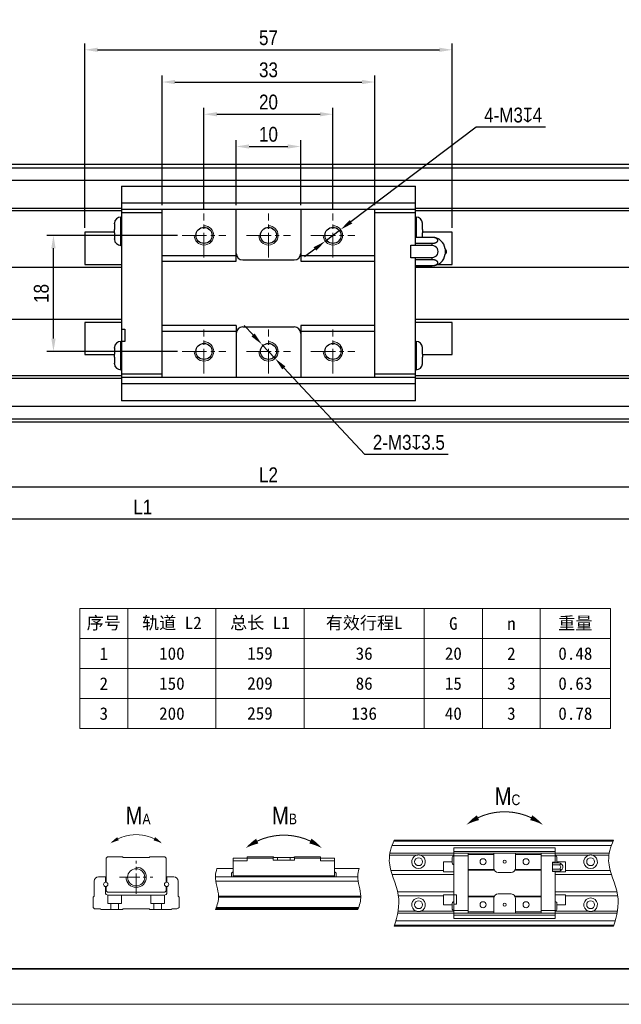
# Model space of a CAD drawing. Header units: millimetres. Extents: x 100 to 1557, y 30 to 283.
# Tile 2 of 16: x 213 to 306, y 30 to 183. Entities that reach past the tile are written whole.
import ezdxf

# ---------------------------------------------------------------- set-up
doc = ezdxf.new("R2010")
doc.units = ezdxf.units.MM
doc.linetypes.add('CENTER2', pattern=[28.575, 19.05, -3.175, 3.175, -3.175])
doc.layers.get('Defpoints').update_dxf_attribs({"lineweight": 13})
for name, color, linetype, lineweight in [('小粗', 7, 'Continuous', 25), ('标注', 3, 'Continuous', 13), ('点划线', 1, 'CENTER2', 13), ('粗线', 7, 'Continuous', 35), ('细线', 7, 'Continuous', 13)]:
    doc.layers.add(name, color=color, linetype=linetype, lineweight=lineweight)
doc.styles.add('3.5', font='ARIALN.TTF', dxfattribs={"height": 2.3})
doc.styles.add('7', font='ARIALN.TTF', dxfattribs={"height": 7})
doc.dimstyles.new('A4—对齐', dxfattribs={"dimtxt": 2.3, "dimasz": 2, "dimexe": 1, "dimexo": 0.7, "dimgap": 0.7, "dimtad": 1, "dimdec": 1, "dimzin": 9, "dimdsep": 46, "dimtxsty": '3.5', "dimcen": 2.5, "dimadec": 0, "dimazin": 0, "dimtm": 1e-09, "dimtfac": 1, "dimtdec": 1, "dimtmove": 0, "dimatfit": 3, "dimfxl": 0, "dimtolj": 1, "dimarcsym": 0})
doc.dimstyles.new('A4—水平', dxfattribs={"dimtxt": 2.3, "dimasz": 2, "dimexe": 1, "dimexo": 0.7, "dimgap": 0.7, "dimtad": 1, "dimtih": 1, "dimtoh": 1, "dimdec": 1, "dimzin": 12, "dimdsep": 46, "dimtxsty": '3.5', "dimcen": 2.5, "dimadec": 0, "dimazin": 0, "dimtm": 1e-09, "dimtfac": 1, "dimtdec": 1, "dimtmove": 0, "dimatfit": 3, "dimfxl": 0, "dimtolj": 1, "dimarcsym": 0})

# ---------------------------------------------------------------- blocks, each defined once
blk = doc.blocks.new('A4图框')
at = {"layer": '粗线'}
blk.add_lwpolyline([(5, 205), (292, 205), (292, 5), (5, 5)], close=True, dxfattribs=at)
at = {"layer": '细线'}
blk.add_lwpolyline([(0, 210), (297, 210), (297, 0), (0, 0)], close=True, dxfattribs=at)
blk = doc.blocks.new('扭矩')
at = {"layer": '标注'}
for points, const_width in [([(451.8, 96.04, 0.223025), (436.8, 96.04, 4.483797)], 0.294), ([(345.56, 90.11, 0.223025), (335.36, 90.11, 4.483797)], 0.2), ([(389.57, 89.45, 0.223025), (374.58, 89.45, 4.483797)], 0.294)]:
    blk.add_lwpolyline(points, format="xyb", dxfattribs=dict(at, const_width=const_width))
for points in [[(433.56, 94.07, 0.0147, 1.47, -0.053865), (436.8, 96.04, 0, 0, -1.574086)], [(455.04, 94.07, 0.0147, 1.47, 0.053865), (451.8, 96.04, 0, 0, 1.574086)], [(333.16, 88.77, 0.01, 1, -0.053865), (335.36, 90.11, 0, 0, -1.574086)], [(347.76, 88.77, 0.01, 1, 0.053865), (345.56, 90.11, 0, 0, 1.574086)], [(371.34, 87.48, 0.0147, 1.47, -0.053865), (374.58, 89.45, 0, 0, -1.574086)], [(392.81, 87.48, 0.0147, 1.47, 0.053865), (389.57, 89.45, 0, 0, 1.574086)]]:
    blk.add_lwpolyline(points, format="xyseb", dxfattribs=at)
blk.add_arc((340.46, 79.24), 2.86, 180, 90, dxfattribs=at)
for points, knots in [([(413.21, 89.69), (412.34, 87.78), (410.77, 82.72), (415.51, 74.58), (414.13, 68.38), (413.16, 65.44)], [4.418107, 4.418107, 4.418107, 4.418107, 10.533784, 20.542229, 29.51, 29.51, 29.51, 29.51]), ([(475.04, 89.69), (474.16, 87.78), (472.59, 82.72), (477.33, 74.58), (475.96, 68.38), (474.98, 65.44)], [4.418107, 4.418107, 4.418107, 4.418107, 10.533784, 20.542229, 29.51, 29.51, 29.51, 29.51]), ([(363.22, 81.67), (362.98, 80.98), (362.42, 78.47), (364.23, 74.45), (363.34, 71.38), (362.84, 70.15)], [3.929779, 3.929779, 3.929779, 3.929779, 6.143971, 11.892959, 15.773013, 15.773013, 15.773013, 15.773013]), ([(403.32, 81.67), (403.08, 80.98), (402.52, 78.47), (404.33, 74.45), (403.44, 71.38), (402.94, 70.15)], [3.929779, 3.929779, 3.929779, 3.929779, 6.143971, 11.892959, 15.773013, 15.773013, 15.773013, 15.773013])]:
    blk.add_open_spline(points, degree=3, knots=knots, dxfattribs=at)
at = {"layer": '点划线', "ltscale": 0.3}
for p, q in [((340.46, 74.58), (340.46, 83.91)), ((335.79, 79.24), (345.12, 79.24))]:
    blk.add_line(p, q, dxfattribs=at)
at = {"layer": '细线'}
for p, q in [((413.1, 89.43), (474.92, 89.43)), ((413.21, 89.69), (475.04, 89.69)), ((474.43, 88.21), (412.6, 88.21)), ((430.03, 87.55), (430.03, 67.58)), ((430.03, 87.55), (458.57, 87.55)), ((458.57, 86.55), (430.03, 86.55)), ((458.57, 83.32), (458.57, 87.55)), ((331.97, 84.63), (332.37, 85.04)), ((331.97, 84.63), (331.97, 77.83)), ((332.37, 85.04), (336.62, 85.04)), ((336.82, 84.84), (336.62, 85.04)), ((344.09, 84.84), (336.82, 84.84)), ((344.3, 85.04), (344.09, 84.84)), ((348.54, 85.04), (344.3, 85.04)), ((348.54, 85.04), (348.94, 84.63)), ((348.94, 84.63), (348.94, 77.83)), ((367.81, 84.63), (379.04, 84.63)), ((367.81, 84.63), (367.81, 79.53)), ((371.77, 83.83), (367.81, 83.83)), ((371.77, 85.04), (371.77, 83.83)), ((379.11, 85.04), (371.77, 85.04)), ((379.04, 84.03), (379.04, 85.04)), ((379.04, 84.03), (385.1, 84.03)), ((384.94, 84.84), (379.21, 84.84)), ((380.26, 84.84), (380.26, 84.03)), ((383.89, 84.03), (383.89, 84.84)), ((392.38, 85.04), (385.04, 85.04)), ((385.1, 84.03), (385.1, 85.04)), ((385.1, 84.63), (396.34, 84.63)), ((392.38, 85.04), (392.38, 83.83)), ((396.34, 83.83), (392.38, 83.83)), ((396.34, 79.53), (396.34, 84.63)), ((411.89, 85.45), (419.46, 85.45)), ((473.81, 86.05), (411.99, 86.05)), ((420.65, 85.45), (430.03, 85.45)), ((429.55, 83.63), (427.12, 83.63)), ((427.12, 80.8), (427.12, 83.63)), ((429.55, 83.22), (429.55, 84.84)), ((433.99, 85.24), (430.03, 85.24)), ((433.99, 86.05), (433.99, 69.08)), ((441.27, 85.65), (433.99, 85.65)), ((441.27, 86.05), (441.27, 81.81)), ((447.33, 86.05), (447.33, 81.81)), ((454.61, 85.65), (447.33, 85.65)), ((454.61, 69.08), (454.61, 86.05)), ((458.57, 85.24), (454.61, 85.24)), ((457.84, 80.84), (457.84, 83.47)), ((458.57, 83.47), (457.84, 83.47)), ((459.54, 83.32), (457.84, 83.32)), ((458.57, 85.45), (467.95, 85.45)), ((459.05, 83.32), (459.05, 84.84)), ((461.48, 83.63), (459.05, 83.63)), ((461.48, 80.8), (461.48, 83.63)), ((469.14, 85.45), (473.71, 85.45)), ((367.81, 81.67), (363.22, 81.67)), ((403.32, 81.67), (396.34, 81.67)), ((412.28, 81.12), (427.13, 81.12)), ((427.12, 80.8), (430.03, 80.8)), ((441.34, 81.4), (433.99, 81.4)), ((441.43, 81.2), (433.99, 81.2)), ((442.48, 80.6), (446.12, 80.6)), ((447.17, 81.2), (454.61, 81.2)), ((454.61, 81.4), (447.26, 81.4)), ((457.84, 82.74), (459.54, 82.74)), ((459.54, 81.57), (457.84, 81.57)), ((459.54, 80.99), (457.84, 80.99)), ((458.57, 80.84), (457.84, 80.84)), ((458.57, 80.99), (458.57, 67.58)), ((458.57, 80.8), (461.48, 80.8)), ((460.67, 82.44), (460.67, 81.87)), ((461.47, 81.12), (474.11, 81.12)), ((328.6, 73.93), (328.6, 78.15)), ((329.81, 79.36), (331.77, 79.36)), ((331.77, 79.36), (331.77, 77.83)), ((349.14, 79.36), (351.11, 79.36)), ((349.14, 79.36), (349.14, 77.83)), ((352.32, 78.15), (352.32, 73.93)), ((362.81, 79.36), (402.91, 79.36)), ((403.02, 78.15), (362.92, 78.15)), ((367.32, 79.36), (367.32, 80.25)), ((396.34, 79.64), (367.81, 79.64)), ((367.81, 79.36), (367.81, 79.53)), ((396.34, 79.53), (367.81, 79.53)), ((396.34, 79.53), (396.34, 79.36)), ((396.82, 79.36), (396.82, 80.25)), ((430.04, 79.99), (412.62, 79.99)), ((474.45, 79.99), (458.57, 79.99)), ((331.77, 74.98), (331.77, 76.62)), ((331.97, 75.4), (331.97, 76.62)), ((332.37, 75), (331.97, 75.4)), ((348.54, 75), (332.37, 75)), ((348.94, 75.4), (348.54, 75)), ((348.94, 76.62), (348.94, 75.4)), ((349.14, 74.98), (349.14, 76.62)), ((414.15, 75.14), (430.04, 75.14)), ((458.57, 75.14), (475.97, 75.14)), ((328.33, 73.67), (328.6, 73.93)), ((328.33, 70.76), (328.33, 73.67)), ((332.48, 74.19), (332.48, 71.82)), ((332.57, 74.18), (348.34, 74.18)), ((336.32, 74.18), (336.32, 71.82)), ((344.6, 74.18), (344.6, 71.82)), ((348.44, 74.19), (348.44, 71.82)), ((352.32, 73.93), (352.58, 73.67)), ((352.58, 73.67), (352.58, 70.76)), ((363.67, 73.93), (403.77, 73.93)), ((363.68, 73.67), (403.77, 73.67)), ((414.36, 74.01), (427.13, 74.01)), ((430.03, 74.33), (427.12, 74.33)), ((427.12, 71.5), (427.12, 74.33)), ((430.03, 74.29), (430.76, 74.29)), ((430.76, 74.29), (430.76, 71.66)), ((441.43, 73.93), (433.99, 73.93)), ((441.34, 73.73), (433.99, 73.73)), ((441.27, 69.08), (441.27, 73.32)), ((442.48, 74.53), (446.12, 74.53)), ((447.17, 73.93), (454.61, 73.93)), ((454.61, 73.73), (447.26, 73.73)), ((447.33, 73.32), (447.33, 69.08)), ((461.48, 74.33), (458.57, 74.33)), ((461.47, 74.01), (476.18, 74.01)), ((461.48, 71.5), (461.48, 74.33)), ((328.74, 70.35), (328.33, 70.76)), ((330.35, 70.35), (328.74, 70.35)), ((330.56, 70.15), (330.35, 70.35)), ((336.62, 70.15), (330.56, 70.15)), ((332.48, 71.82), (336.32, 71.82)), ((333.28, 71.82), (333.28, 70.15)), ((335.51, 71.82), (335.51, 70.15)), ((336.82, 70.35), (336.62, 70.15)), ((344.09, 70.35), (336.82, 70.35)), ((344.3, 70.15), (344.09, 70.35)), ((350.36, 70.15), (344.3, 70.15)), ((348.44, 71.82), (344.6, 71.82)), ((345.41, 71.82), (345.41, 70.15)), ((347.63, 71.82), (347.63, 70.15)), ((350.56, 70.35), (350.36, 70.15)), ((351.89, 70.35), (350.56, 70.35)), ((352.32, 70.53), (352.34, 70.51)), ((352.58, 70.76), (352.34, 70.51)), ((362.84, 70.15), (402.94, 70.15)), ((403.02, 70.35), (362.92, 70.35)), ((363.07, 70.76), (403.17, 70.76)), ((414.25, 69.68), (419.46, 69.68)), ((420.65, 69.68), (430.03, 69.68)), ((427.12, 71.5), (429.55, 71.5)), ((429.55, 71.91), (429.55, 70.29)), ((430.03, 71.66), (430.76, 71.66)), ((430.03, 69.89), (433.99, 69.89)), ((441.27, 69.48), (433.99, 69.48)), ((454.61, 69.48), (447.33, 69.48)), ((454.61, 69.89), (458.57, 69.89)), ((458.57, 69.68), (467.95, 69.68)), ((459.05, 70.29), (459.05, 71.91)), ((459.05, 71.5), (461.48, 71.5)), ((469.14, 69.68), (476.08, 69.68)), ((413.62, 66.92), (475.44, 66.92)), ((414.15, 69.08), (475.97, 69.08)), ((430.03, 68.58), (458.57, 68.58)), ((430.03, 67.58), (458.57, 67.58)), ((413.16, 65.44), (474.98, 65.44)), ((475.07, 65.7), (413.24, 65.7))]:
    blk.add_line(p, q, dxfattribs=at)
for centre, radius in [((420.05, 83.63), 1.11), ((438.24, 83.63), 0.849), ((444.3, 83.63), 0.434), ((450.36, 83.63), 0.849), ((468.55, 83.63), 1.11), ((340.46, 79.24), 2.42), ((331.87, 77.22), 0.614), ((349.04, 77.22), 0.614), ((420.05, 71.5), 1.11), ((438.24, 71.5), 0.849), ((450.36, 71.5), 0.849), ((468.55, 71.5), 1.11), ((444.3, 71.5), 0.434)]:
    blk.add_circle(centre, radius, dxfattribs=at)
for centre, radius, start, end in [((380.26, 85.44), 1.21, 199.4712, 210), ((420.05, 83.63), 1.92, 107.9953, 72.0062), ((429.95, 84.84), 0.404, 78.463, 180.0001), ((458.65, 84.84), 0.404, 359.9999, 101.537), ((459.54, 82.15), 1.17, 14.082, 89.9713), ((468.55, 83.63), 1.92, 107.9938, 72.0062), ((367.73, 80.25), 0.404, 78.463, 180.0001), ((396.42, 80.25), 0.404, 359.9999, 101.537), ((429.95, 83.22), 0.404, 179.9999, 281.537), ((442.48, 81.81), 1.21, 180, 270), ((446.12, 81.81), 1.21, 270, 360), ((459.54, 82.15), 0.583, 270.1017, 90.0043), ((459.54, 82.15), 1.17, 270, 345.918), ((329.81, 78.15), 1.21, 90, 180), ((351.11, 78.15), 1.21, 0, 90), ((332.57, 74.98), 0.8, 180, 270), ((348.34, 74.98), 0.8, 270, 0), ((420.05, 71.5), 1.92, 287.9938, 252.0047), ((429.95, 71.91), 0.404, 78.463, 180.0001), ((442.48, 73.32), 1.21, 90, 180), ((446.12, 73.32), 1.21, 30, 90), ((446.12, 73.32), 1.21, 0, 19.4712), ((458.65, 71.91), 0.404, 359.9999, 101.537), ((468.55, 71.5), 1.92, 287.9938, 252.0047), ((351.89, 70.96), 0.606, 270, 314.9062), ((429.95, 70.29), 0.404, 179.9999, 281.537), ((458.65, 70.29), 0.404, 258.463, 0.0001)]:
    blk.add_arc(centre, radius, start, end, dxfattribs=at)
for centre, major_axis, ratio, start_param, end_param in [((383.89, 85.44), (0.51, 1.1), 1, 4.621289, 4.805051), ((459.54, 83.03), (0.583, 0), 0.5, 4.712313, 7.852981), ((459.54, 81.28), (-0.583, 0), 0.5, 1.570197, 4.710613), ((446.12, 73.32), (0.51, -1.1), 1, 1.478135, 1.661896)]:
    blk.add_ellipse(centre, major_axis=major_axis, ratio=ratio, start_param=start_param, end_param=end_param, dxfattribs=at)
for points in [[(420.65, 85.45), (420.6, 85.47), (420.55, 85.48), (420.45, 85.51), (420.4, 85.51), (420.3, 85.53), (420.25, 85.54), (420.15, 85.54), (420.1, 85.55), (420.03, 85.55), (420, 85.55), (419.95, 85.54), (419.93, 85.54), (419.85, 85.54), (419.8, 85.53), (419.7, 85.51), (419.6, 85.5), (419.51, 85.47), (419.46, 85.45)], [(469.14, 85.45), (469.09, 85.47), (469.04, 85.48), (468.95, 85.51), (468.9, 85.51), (468.8, 85.53), (468.75, 85.54), (468.65, 85.54), (468.6, 85.55), (468.52, 85.55), (468.5, 85.55), (468.45, 85.54), (468.42, 85.54), (468.35, 85.54), (468.3, 85.53), (468.2, 85.51), (468.1, 85.5), (468, 85.47), (467.95, 85.45)], [(419.46, 69.68), (419.51, 69.66), (419.56, 69.65), (419.65, 69.62), (419.7, 69.61), (419.8, 69.6), (419.85, 69.59), (419.95, 69.59), (420, 69.58), (420.08, 69.58), (420.1, 69.58), (420.15, 69.59), (420.18, 69.59), (420.25, 69.59), (420.3, 69.6), (420.4, 69.61), (420.5, 69.63), (420.6, 69.66), (420.65, 69.68)], [(467.95, 69.68), (468, 69.66), (468.05, 69.65), (468.15, 69.62), (468.2, 69.61), (468.3, 69.6), (468.35, 69.59), (468.45, 69.59), (468.5, 69.58), (468.57, 69.58), (468.6, 69.58), (468.65, 69.59), (468.67, 69.59), (468.75, 69.59), (468.8, 69.6), (468.9, 69.61), (469, 69.63), (469.09, 69.66), (469.14, 69.68)]]:
    blk.add_open_spline(points, degree=3, knots=[0, 0, 0, 0, 0.125, 0.125, 0.25, 0.25, 0.375, 0.375, 0.5, 0.5, 0.5625, 0.5625, 0.625, 0.625, 0.75, 0.75, 0.875, 1, 1, 1, 1], dxfattribs=at)
blk.add_open_spline([(362.98, 70.51), (403.08, 70.51)], degree=1, dxfattribs=at)
at = {"layer": '标注', "char_height": 5, "attachment_point": 1, "style": '7'}
for s, insert in [('M{\\H0.6x;C}', (441.48, 104.59)), ('M{\\H0.6x;A}', (337.46, 99.18)), ('M{\\H0.6x;B}', (378.72, 99.18))]:
    blk.add_mtext_dynamic_manual_height_columns(s, width=12.0149, gutter_width=35, heights=[0], dxfattribs=dict(at, insert=insert))
blk = doc.blocks.new('*D52')
at = {"layer": 'Defpoints', "color": 0, "transparency": 16777216}
for p in [(256.58, 163.1), (246.58, 153.3), (256.58, 153.3)]:
    blk.add_point(p, dxfattribs=at)
at = {"layer": '标注', "color": 0, "lineweight": -2, "transparency": 16777216}
for p, q in [((246.58, 154), (246.58, 164.1)), ((256.58, 154), (256.58, 164.1)), ((248.58, 163.1), (254.58, 163.1))]:
    blk.add_line(p, q, dxfattribs=at)
at = {"layer": '标注', "color": 0, "transparency": 16777216}
for points in [[(248.58, 163.43), (248.58, 162.77), (246.58, 163.1)], [(254.58, 163.43), (254.58, 162.77), (256.58, 163.1)]]:
    blk.add_solid(points, dxfattribs=at)
at = {"layer": '标注', "color": 0, "transparency": 16777216, "insert": (251.58, 164.98), "char_height": 2.3, "attachment_point": 5, "style": '3.5'}
blk.add_mtext('\\A1;10', dxfattribs=at)
blk = doc.blocks.new('*D53')
at = {"layer": 'Defpoints', "color": 0, "transparency": 16777216}
for p in [(261.58, 168.1), (241.58, 152.71), (261.58, 152.71)]:
    blk.add_point(p, dxfattribs=at)
at = {"layer": '标注', "color": 0, "lineweight": -2, "transparency": 16777216}
for p, q in [((241.58, 153.41), (241.58, 169.1)), ((243.58, 168.1), (259.58, 168.1)), ((261.58, 153.41), (261.58, 169.1))]:
    blk.add_line(p, q, dxfattribs=at)
at = {"layer": '标注', "color": 0, "transparency": 16777216}
for points in [[(243.58, 168.43), (243.58, 167.77), (241.58, 168.1)], [(259.58, 168.43), (259.58, 167.77), (261.58, 168.1)]]:
    blk.add_solid(points, dxfattribs=at)
at = {"layer": '标注', "color": 0, "transparency": 16777216, "insert": (251.58, 169.98), "char_height": 2.3, "attachment_point": 5, "style": '3.5'}
blk.add_mtext('\\A1;20', dxfattribs=at)
blk = doc.blocks.new('*D54')
at = {"layer": 'Defpoints', "color": 0, "transparency": 16777216}
for p in [(268.08, 173.1), (235.08, 153.3), (268.08, 153.3)]:
    blk.add_point(p, dxfattribs=at)
at = {"layer": '标注', "color": 0, "lineweight": -2, "transparency": 16777216}
for p, q in [((235.08, 154), (235.08, 174.1)), ((237.08, 173.1), (266.08, 173.1)), ((268.08, 154), (268.08, 174.1))]:
    blk.add_line(p, q, dxfattribs=at)
at = {"layer": '标注', "color": 0, "transparency": 16777216}
for points in [[(237.08, 173.43), (237.08, 172.77), (235.08, 173.1)], [(266.08, 173.43), (266.08, 172.77), (268.08, 173.1)]]:
    blk.add_solid(points, dxfattribs=at)
at = {"layer": '标注', "color": 0, "transparency": 16777216, "insert": (251.58, 174.98), "char_height": 2.3, "attachment_point": 5, "style": '3.5'}
blk.add_mtext('\\A1;33', dxfattribs=at)
blk = doc.blocks.new('*D55')
at = {"layer": 'Defpoints', "color": 0, "transparency": 16777216}
for p in [(280.08, 178.1), (223.08, 149.8), (280.08, 149.8)]:
    blk.add_point(p, dxfattribs=at)
at = {"layer": '标注', "color": 0, "lineweight": -2, "transparency": 16777216}
for p, q in [((223.08, 150.5), (223.08, 179.1)), ((280.08, 150.5), (280.08, 179.1)), ((225.08, 178.1), (278.08, 178.1))]:
    blk.add_line(p, q, dxfattribs=at)
at = {"layer": '标注', "color": 0, "transparency": 16777216}
for points in [[(225.08, 178.43), (225.08, 177.77), (223.08, 178.1)], [(278.08, 178.43), (278.08, 177.77), (280.08, 178.1)]]:
    blk.add_solid(points, dxfattribs=at)
at = {"layer": '标注', "color": 0, "transparency": 16777216, "insert": (251.58, 179.97), "char_height": 2.3, "attachment_point": 5, "style": '3.5'}
blk.add_mtext('\\A1;57', dxfattribs=at)
blk = doc.blocks.new('*D56')
at = {"layer": 'Defpoints', "color": 0, "transparency": 16777216}
for p in [(176.58, 120.3), (326.58, 120.3), (326.58, 110.3)]:
    blk.add_point(p, dxfattribs=at)
at = {"layer": '标注', "color": 0, "lineweight": -2, "transparency": 16777216}
for p, q in [((176.58, 119.6), (176.58, 109.3)), ((326.58, 119.6), (326.58, 109.3)), ((178.58, 110.3), (324.58, 110.3))]:
    blk.add_line(p, q, dxfattribs=at)
at = {"layer": '标注', "color": 0, "transparency": 16777216}
for points in [[(178.58, 110.63), (178.58, 109.97), (176.58, 110.3)], [(324.58, 110.63), (324.58, 109.97), (326.58, 110.3)]]:
    blk.add_solid(points, dxfattribs=at)
at = {"layer": '标注', "color": 0, "transparency": 16777216, "insert": (251.58, 112.16), "char_height": 2.3, "width": 17.3777, "attachment_point": 5, "style": '3.5'}
blk.add_mtext('\\A1;L2', dxfattribs=at)
blk = doc.blocks.new('*D58')
at = {"layer": 'Defpoints', "color": 0, "transparency": 16777216}
for p in [(336.58, 121), (127.58, 120.5), (336.58, 105.3)]:
    blk.add_point(p, dxfattribs=at)
at = {"layer": '标注', "color": 0, "lineweight": -2, "transparency": 16777216}
for p, q in [((127.58, 119.8), (127.58, 104.3)), ((336.58, 120.3), (336.58, 104.3)), ((129.58, 105.3), (334.58, 105.3))]:
    blk.add_line(p, q, dxfattribs=at)
at = {"layer": '标注', "color": 0, "transparency": 16777216}
for points in [[(129.58, 105.63), (129.58, 104.97), (127.58, 105.3)], [(334.58, 105.63), (334.58, 104.97), (336.58, 105.3)]]:
    blk.add_solid(points, dxfattribs=at)
at = {"layer": '标注', "color": 0, "transparency": 16777216, "insert": (232.08, 107.16), "char_height": 2.3, "width": 21.1351, "attachment_point": 5, "style": '3.5'}
blk.add_mtext('\\A1;L1', dxfattribs=at)
blk = doc.blocks.new('*D79')
at = {"layer": 'Defpoints', "color": 0, "transparency": 16777216}
for p in [(218.23, 149.3), (238.17, 149.3), (238.17, 131.3)]:
    blk.add_point(p, dxfattribs=at)
at = {"layer": '标注', "color": 0, "lineweight": -2, "transparency": 16777216}
for p, q in [((237.47, 149.3), (217.23, 149.3)), ((218.23, 133.3), (218.23, 147.3)), ((237.47, 131.3), (217.23, 131.3))]:
    blk.add_line(p, q, dxfattribs=at)
at = {"layer": '标注', "color": 0, "transparency": 16777216}
for points in [[(217.9, 147.3), (218.57, 147.3), (218.23, 149.3)], [(217.9, 133.3), (218.57, 133.3), (218.23, 131.3)]]:
    blk.add_solid(points, dxfattribs=at)
at = {"layer": '标注', "color": 0, "transparency": 16777216, "insert": (216.36, 140.3), "char_height": 2.3, "attachment_point": 5, "rotation": 90, "style": '3.5'}
blk.add_mtext('\\A1;18', dxfattribs=at)
blk = doc.blocks.new('*D80')
at = {"layer": 'Defpoints', "color": 0, "transparency": 16777216}
for p in [(250.55, 132.4), (252.6, 130.21)]:
    blk.add_point(p, dxfattribs=at)
at = {"layer": '标注', "color": 0, "lineweight": -2, "transparency": 16777216}
for p, q in [((249.19, 133.86), (247.82, 135.32)), ((250.55, 132.4), (252.6, 130.21)), ((266.54, 115.3), (253.97, 128.74)), ((279.46, 115.3), (266.54, 115.3))]:
    blk.add_line(p, q, dxfattribs=at)
at = {"layer": '标注', "color": 0, "transparency": 16777216}
for points in [[(249.43, 134.09), (248.94, 133.63), (250.55, 132.4)], [(254.21, 128.97), (253.72, 128.52), (252.6, 130.21)]]:
    blk.add_solid(points, dxfattribs=at)
at = {"layer": '标注', "color": 0, "transparency": 16777216, "insert": (273.35, 117.18), "char_height": 2.3, "attachment_point": 5, "style": '3.5'}
blk.add_mtext('\\A1;2-M3{\\Fgdt|c134;x}3.5', dxfattribs=at)
blk = doc.blocks.new('*D81')
at = {"layer": 'Defpoints', "color": 0, "transparency": 16777216}
for p in [(262.77, 150.21), (260.38, 148.4)]:
    blk.add_point(p, dxfattribs=at)
at = {"layer": '标注', "color": 0, "lineweight": -2, "transparency": 16777216}
for p, q in [((283.8, 166.08), (264.37, 151.41)), ((294.54, 166.08), (283.8, 166.08)), ((260.38, 148.4), (262.77, 150.21)), ((258.78, 147.19), (257.19, 145.99))]:
    blk.add_line(p, q, dxfattribs=at)
at = {"layer": '标注', "color": 0, "transparency": 16777216}
for points in [[(264.17, 151.68), (264.57, 151.14), (262.77, 150.21)], [(258.58, 147.46), (258.99, 146.93), (260.38, 148.4)]]:
    blk.add_solid(points, dxfattribs=at)
at = {"layer": '标注', "color": 0, "transparency": 16777216, "insert": (289.52, 167.96), "char_height": 2.3, "attachment_point": 5, "style": '3.5'}
blk.add_mtext('\\A1;4-M3{\\Fgdt|c134;x}4', dxfattribs=at)

msp = doc.modelspace()

# ---------------------------------------------------------------- linework, layer by layer
at = {"layer": '小粗'}
for p, q in [((326.58, 160.3), (176.58, 160.3)), ((176.58, 159.8), (326.58, 159.8)), ((326.58, 157.8), (176.58, 157.8)), ((228.78, 156.96), (274.38, 156.96)), ((228.78, 156.96), (228.78, 132.85)), ((274.38, 147.78), (274.38, 156.96)), ((274.38, 154.3), (228.78, 154.3)), ((228.78, 153.5), (176.58, 153.5)), ((228.78, 153.1), (176.58, 153.1)), ((274.38, 153.3), (228.78, 153.3)), ((235.08, 152.8), (228.78, 152.8)), ((235.08, 127.3), (235.08, 153.3)), ((246.58, 145.3), (246.58, 153.3)), ((256.58, 153.3), (256.58, 145.3)), ((268.08, 127.3), (268.08, 153.3)), ((274.38, 152.8), (268.08, 152.8)), ((326.58, 153.5), (274.38, 153.5)), ((326.58, 153.1), (274.38, 153.1)), ((228.78, 152.15), (228.68, 152.15)), ((228.68, 147.75), (228.68, 152.15)), ((274.48, 152.15), (274.38, 152.15)), ((274.48, 152.15), (274.48, 149)), ((227.68, 149.8), (223.08, 149.8)), ((223.08, 149.8), (223.08, 144.8)), ((227.68, 151.2), (227.68, 151.2)), ((227.68, 151.12), (227.68, 150.2)), ((227.68, 150.2), (227.68, 150.2)), ((275.48, 151.2), (275.47, 151.2)), ((275.47, 150.2), (275.48, 150.2)), ((280.08, 149.8), (275.47, 149.8)), ((275.48, 150.2), (275.48, 151.12)), ((280.08, 144.8), (280.08, 149.8)), ((227.68, 149.7), (227.68, 149.7)), ((227.68, 149.7), (227.68, 148.78)), ((227.68, 148.7), (227.68, 148.7)), ((276.98, 149), (274.38, 149)), ((276.98, 148.99), (274.38, 148.99)), ((275.48, 149.7), (275.47, 149.7)), ((275.48, 149), (275.48, 149.7)), ((276.98, 148.99), (276.98, 149)), ((228.68, 147.75), (228.78, 147.75)), ((273.68, 145.82), (273.68, 147.78)), ((273.68, 147.78), (274.38, 147.78)), ((276.98, 147.72), (273.68, 147.72)), ((274.38, 148.08), (276.98, 148.08)), ((276.98, 147.72), (276.98, 148.08)), ((278.97, 147.21), (278.97, 146.39)), ((235.08, 146.2), (246.58, 146.2)), ((235.08, 145.3), (246.58, 145.3)), ((247.58, 145.5), (255.58, 145.5)), ((256.58, 146.2), (268.08, 146.2)), ((256.58, 145.3), (268.08, 145.3)), ((273.68, 145.88), (276.98, 145.88)), ((274.38, 145.82), (273.68, 145.82)), ((274.38, 123.64), (274.38, 145.82)), ((276.98, 145.53), (274.38, 145.53)), ((276.98, 145.53), (276.98, 145.88)), ((228.78, 144.3), (179.58, 144.3)), ((223.08, 144.8), (228.78, 144.8)), ((274.38, 144.61), (276.98, 144.61)), ((274.38, 144.6), (276.98, 144.6)), ((326.58, 144.3), (274.38, 144.3)), ((276.98, 144.6), (276.98, 144.61)), ((277.85, 144.8), (280.08, 144.8)), ((179.58, 136.3), (228.78, 136.3)), ((274.38, 136.3), (326.58, 136.3)), ((228.78, 135.8), (223.08, 135.8)), ((223.08, 135.8), (223.08, 130.8)), ((228.78, 134.78), (229.28, 134.78)), ((229.28, 134.78), (229.28, 132.82)), ((246.58, 135.3), (235.08, 135.3)), ((246.58, 135.3), (246.58, 127.3)), ((247.58, 135.1), (255.58, 135.1)), ((268.08, 135.3), (256.58, 135.3)), ((256.58, 135.3), (256.58, 127.3)), ((280.08, 135.8), (274.38, 135.8)), ((280.08, 130.8), (280.08, 135.8)), ((246.58, 134.4), (235.08, 134.4)), ((268.08, 134.4), (256.58, 134.4)), ((227.68, 131.9), (227.68, 131.9)), ((227.68, 131.82), (227.68, 130.9)), ((228.78, 132.85), (228.68, 132.85)), ((228.68, 128.45), (228.68, 132.85)), ((228.78, 132.82), (228.78, 123.64)), ((229.28, 132.82), (228.78, 132.82)), ((274.48, 132.85), (274.38, 132.85)), ((274.48, 132.85), (274.48, 128.45)), ((275.48, 131.9), (275.47, 131.9)), ((275.48, 130.9), (275.48, 131.82)), ((223.08, 130.8), (227.68, 130.8)), ((227.68, 130.9), (227.68, 130.9)), ((227.68, 130.4), (227.68, 130.4)), ((227.68, 130.4), (227.68, 129.48)), ((275.47, 130.9), (275.48, 130.9)), ((275.47, 130.8), (280.08, 130.8)), ((275.48, 130.4), (275.47, 130.4)), ((275.48, 129.48), (275.48, 130.4)), ((227.68, 129.4), (227.68, 129.4)), ((228.68, 128.45), (228.78, 128.45)), ((274.38, 128.45), (274.48, 128.45)), ((275.47, 129.4), (275.48, 129.4)), ((228.78, 127.5), (176.58, 127.5)), ((228.78, 127.1), (176.58, 127.1)), ((228.78, 127.8), (235.08, 127.8)), ((228.78, 127.3), (274.38, 127.3)), ((268.08, 127.8), (274.38, 127.8)), ((326.58, 127.5), (274.38, 127.5)), ((326.58, 127.1), (274.38, 127.1)), ((228.78, 126.3), (274.38, 126.3)), ((176.58, 122.8), (326.58, 122.8)), ((274.38, 123.64), (228.78, 123.64)), ((326.58, 120.8), (176.58, 120.8)), ((326.58, 120.3), (176.58, 120.3))]:
    msp.add_line(p, q, dxfattribs=at)
for centre in [(241.58, 149.3), (251.58, 149.3), (261.58, 149.3), (241.58, 131.3), (251.58, 131.3), (261.58, 131.3)]:
    msp.add_circle(centre, 1.25, dxfattribs=at)
for centre, radius, start, end in [((228.68, 151.15), 1, 90, 177.1503), ((274.48, 151.15), 1, 2.8407, 90), ((228.68, 148.75), 1, 182.8407, 270), ((276.98, 147, 0), 2, 5.9669, 89.9995), ((276.98, 146.8), 0.917, 269.927, 90.0283), ((278.68, 146.8), 0.5, 305.3329, 54.6671), ((247.58, 146.5), 1, 180, 270), ((255.58, 146.5), 1, 270, 0), ((276.98, 146.6, 0), 2, 270, 354.0287), ((247.58, 134.1), 1, 90, 180), ((255.58, 134.1), 1, 0, 90), ((228.68, 131.85), 1, 90, 177.1503), ((274.48, 131.85), 1, 2.8407, 90), ((228.68, 129.45), 1, 182.8407, 270), ((274.48, 129.45), 1, 270, 357.1503)]:
    msp.add_arc(centre, radius, start, end, dxfattribs=at)
for points in [[(227.68, 151.12), (227.68, 151.13), (227.68, 151.15), (227.68, 151.18), (227.68, 151.19), (227.68, 151.2)], [(227.68, 149.7), (227.68, 149.78), (227.68, 149.95), (227.68, 150.12), (227.68, 150.2)], [(275.48, 151.12), (275.48, 151.13), (275.48, 151.15), (275.48, 151.18), (275.48, 151.19), (275.47, 151.2)], [(275.47, 150.2), (275.48, 150.12), (275.48, 149.95), (275.48, 149.78), (275.47, 149.7)], [(227.68, 148.7), (227.68, 148.71), (227.68, 148.73), (227.68, 148.75), (227.68, 148.77), (227.68, 148.78)], [(227.68, 131.82), (227.68, 131.83), (227.68, 131.85), (227.68, 131.88), (227.68, 131.89), (227.68, 131.9)], [(275.48, 131.82), (275.48, 131.83), (275.48, 131.85), (275.48, 131.88), (275.48, 131.89), (275.47, 131.9)], [(227.68, 130.4), (227.68, 130.48), (227.68, 130.65), (227.68, 130.82), (227.68, 130.9)], [(275.47, 130.9), (275.48, 130.82), (275.48, 130.65), (275.48, 130.48), (275.47, 130.4)], [(227.68, 129.4), (227.68, 129.41), (227.68, 129.43), (227.68, 129.45), (227.68, 129.47), (227.68, 129.48)], [(275.47, 129.4), (275.48, 129.41), (275.48, 129.43), (275.48, 129.45), (275.48, 129.47), (275.48, 129.48)]]:
    msp.add_open_spline(points, degree=3, dxfattribs=at)
for points in [[(276.98, 148.08), (277.04, 148.08), (277.09, 148.08), (277.18, 148.09), (277.21, 148.09), (277.25, 148.1), (277.26, 148.1), (277.29, 148.11), (277.31, 148.11), (277.37, 148.12), (277.42, 148.14), (277.49, 148.16), (277.52, 148.17), (277.56, 148.19), (277.6, 148.21), (277.64, 148.24), (277.67, 148.25), (277.68, 148.26), (277.69, 148.27), (277.7, 148.28), (277.74, 148.31), (277.77, 148.33), (277.8, 148.38), (277.81, 148.39), (277.82, 148.41), (277.82, 148.42), (277.83, 148.43), (277.83, 148.44), (277.84, 148.48), (277.85, 148.5), (277.85, 148.54), (277.85, 148.55), (277.85, 148.56), (277.85, 148.57), (277.84, 148.59), (277.84, 148.61), (277.82, 148.65), (277.81, 148.68), (277.78, 148.72), (277.76, 148.73), (277.74, 148.76), (277.72, 148.77), (277.68, 148.81), (277.64, 148.83), (277.59, 148.86), (277.58, 148.86), (277.56, 148.87), (277.53, 148.89), (277.47, 148.91), (277.42, 148.93), (277.38, 148.94), (277.37, 148.94), (277.35, 148.95), (277.33, 148.95), (277.27, 148.97), (277.21, 148.98), (277.12, 148.99), (277.1, 148.99), (277.04, 148.99), (277.01, 148.99), (276.98, 148.99)], [(276.98, 144.61), (277.04, 144.61), (277.09, 144.61), (277.18, 144.62), (277.21, 144.63), (277.25, 144.63), (277.26, 144.64), (277.29, 144.64), (277.31, 144.64), (277.37, 144.66), (277.42, 144.67), (277.49, 144.7), (277.52, 144.71), (277.56, 144.73), (277.6, 144.75), (277.64, 144.77), (277.67, 144.79), (277.68, 144.79), (277.69, 144.81), (277.7, 144.81), (277.74, 144.84), (277.77, 144.87), (277.8, 144.91), (277.81, 144.93), (277.82, 144.95), (277.82, 144.95), (277.83, 144.97), (277.83, 144.97), (277.84, 145.01), (277.85, 145.04), (277.85, 145.08), (277.85, 145.08), (277.85, 145.1), (277.85, 145.11), (277.84, 145.13), (277.84, 145.14), (277.82, 145.19), (277.81, 145.21), (277.78, 145.25), (277.76, 145.27), (277.74, 145.29), (277.72, 145.31), (277.68, 145.34), (277.64, 145.37), (277.59, 145.39), (277.58, 145.4), (277.56, 145.41), (277.53, 145.43), (277.47, 145.45), (277.42, 145.46), (277.38, 145.47), (277.37, 145.48), (277.35, 145.48), (277.33, 145.49), (277.27, 145.5), (277.21, 145.51), (277.12, 145.52), (277.1, 145.52), (277.04, 145.53), (277.01, 145.53), (276.98, 145.53)]]:
    msp.add_open_spline(points, degree=3, knots=[0, 0, 0, 0, 0.0625, 0.0625, 0.09375, 0.09375, 0.109375, 0.109375, 0.125, 0.125, 0.1875, 0.1875, 0.21875, 0.21875, 0.25, 0.28125, 0.28125, 0.296875, 0.296875, 0.3125, 0.3125, 0.375, 0.375, 0.40625, 0.40625, 0.421875, 0.421875, 0.4375, 0.4375, 0.5, 0.5, 0.515625, 0.515625, 0.53125, 0.53125, 0.5625, 0.5625, 0.625, 0.625, 0.65625, 0.65625, 0.6875, 0.6875, 0.75, 0.75, 0.765625, 0.765625, 0.78125, 0.8125, 0.84375, 0.84375, 0.859375, 0.859375, 0.875, 0.875, 0.9375, 0.9375, 0.96875, 0.96875, 1, 1, 1, 1], dxfattribs=at)
at = {"layer": '标注'}
for p, q in [((229.77, 72.77), (229.77, 91.4)), ((243.43, 72.77), (243.43, 91.4)), ((257.09, 72.77), (257.09, 91.4)), ((275.75, 72.77), (275.75, 91.4)), ((284.75, 72.77), (284.75, 91.4)), ((293.74, 72.77), (293.74, 91.4)), ((222.32, 86.74), (304.6, 86.74)), ((222.32, 82.09), (304.6, 82.09)), ((222.32, 77.43), (304.6, 77.43))]:
    msp.add_line(p, q, dxfattribs=at)
msp.add_lwpolyline([(222.32, 91.4), (304.6, 91.4), (304.6, 72.77), (222.32, 72.77)], close=True, dxfattribs=at)
for centre in [(241.58, 149.3), (251.58, 149.3), (261.58, 149.3), (241.58, 131.3), (251.58, 131.3), (261.58, 131.3)]:
    msp.add_arc(centre, 1.5, 180, 90, dxfattribs=at)
at = {"layer": '点划线', "ltscale": 0.2}
for p, q in [((241.58, 145.89), (241.58, 152.71)), ((251.58, 145.89), (251.58, 152.71)), ((261.58, 145.89), (261.58, 152.71)), ((238.17, 149.3), (244.98, 149.3)), ((248.17, 149.3), (254.98, 149.3)), ((258.17, 149.3), (264.98, 149.3)), ((241.58, 127.89), (241.58, 134.71)), ((251.58, 127.89), (251.58, 134.71)), ((261.58, 127.89), (261.58, 134.71)), ((238.17, 131.3), (244.98, 131.3)), ((248.17, 131.3), (254.98, 131.3)), ((258.17, 131.3), (264.98, 131.3))]:
    msp.add_line(p, q, dxfattribs=at)

# ---------------------------------------------------------------- block references
at = {"layer": '标注'}
for name, p, xscale, yscale, zscale in [('A4图框', (100, 30), 1.10045781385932, 1.10045781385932, 1.10045781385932), ('扭矩', (43.73, 6.11), 0.5502289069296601, 0.5502289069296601, 0.5502289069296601)]:
    msp.add_blockref(name, p, dxfattribs=dict(at, xscale=xscale, yscale=yscale, zscale=zscale))

# ---------------------------------------------------------------- texts
at = {"layer": '标注', "char_height": 1.9405, "attachment_point": 5, "style": '7'}
for s, insert, width in [('{\\fSimSun|b0|i0|c134|p2;序号}', (226.04, 89.07), 7.4512), ('{\\fSimSun|b0|i0|c134|p34;轨道 L2}', (236.6, 89.07), 13.6605), ('{\\fSimSun|b0|i0|c134|p2;总长 L1}', (250.26, 89.1), 13.6605), ('{\\fSimSun|b0|i0|c134|p2;有效行程L}', (266.42, 89.07), 18.6605), ('{\\fSimSun|b0|i0|c134|p2;重量}', (299.17, 89.07), 10.8599), ('{\\fSimSun|b0|i0|c134|p2;G}', (280.25, 89.07), 8.9971), ('{\\fSimSun|b0|i0|c134|p2;n}', (289.25, 89.07), 8.9971), ('{\\fSimSun|b0|i0|c134|p2;1}', (226.04, 84.41), 7.4512), ('{\\fSimSun|b0|i0|c134|p34;100}', (236.6, 84.41), 13.6605), ('{\\fSimSun|b0|i0|c134|p34;159}', (250.26, 84.44), 13.6605), ('{\\fSimSun|b0|i0|c134|p34;36}', (266.42, 84.41), 18.6605), ('{\\fSimSun|b0|i0|c134|p34;20}', (280.25, 84.41), 8.9971), ('{\\fSimSun|b0|i0|c134|p34;2}', (289.25, 84.41), 8.9971), ('{\\fSimSun|b0|i0|c134|p34;0.48}', (299.17, 84.41), 10.8599), ('{\\fSimSun|b0|i0|c134|p2;2}', (226.04, 79.76), 7.4512), ('{\\fSimSun|b0|i0|c134|p34;150}', (236.6, 79.76), 13.6605), ('{\\fSimSun|b0|i0|c134|p34;209}', (250.26, 79.78), 13.6605), ('{\\fSimSun|b0|i0|c134|p34;86}', (266.42, 79.76), 18.6605), ('{\\fSimSun|b0|i0|c134|p34;15}', (280.25, 79.76), 8.9971), ('{\\fSimSun|b0|i0|c134|p34;3}', (289.25, 79.76), 8.9971), ('{\\fSimSun|b0|i0|c134|p34;0.63}', (299.17, 79.76), 10.8599), ('{\\fSimSun|b0|i0|c134|p2;3}', (226.04, 75.1), 7.4512), ('{\\fSimSun|b0|i0|c134|p34;200}', (236.6, 75.1), 13.6605), ('{\\fSimSun|b0|i0|c134|p34;259}', (250.26, 75.13), 13.6605), ('{\\fSimSun|b0|i0|c134|p34;136}', (266.42, 75.1), 18.6605), ('{\\fSimSun|b0|i0|c134|p34;40}', (280.25, 75.1), 8.9971), ('{\\fSimSun|b0|i0|c134|p2;3}', (289.25, 75.1), 8.9971), ('{\\fSimSun|b0|i0|c134|p34;0.78}', (299.17, 75.1), 10.8599)]:
    msp.add_mtext(s, dxfattribs=dict(at, insert=insert, width=width))

# ---------------------------------------------------------------- dimensions: what is measured, and where the dimension line sits
at = {"layer": '标注'}
for base, p1, p2, picture, middle in [((280.08, 178.1), (223.08, 149.8), (280.08, 149.8), '*D55', (251.58, 179.97)), ((268.08, 173.1), (235.08, 153.3), (268.08, 153.3), '*D54', (251.58, 174.98)), ((261.58, 168.1), (241.58, 152.71), (261.58, 152.71), '*D53', (251.58, 169.98)), ((256.58, 163.1), (246.58, 153.3), (256.58, 153.3), '*D52', (251.58, 164.98))]:
    dim = msp.add_linear_dim(base=base, p1=p1, p2=p2, dimstyle='A4—对齐', dxfattribs=at)
    dim.commit()
    dim.dimension.update_dxf_attribs({"geometry": picture, "text_midpoint": middle})
for p1, p2, text, picture, middle in [((260.38, 148.4), (262.77, 150.21), '4-M3{\\Fgdt|c134;x}4', '*D81', (289.52, 166.08)), ((250.55, 132.4), (252.6, 130.21), '2-M3{\\Fgdt|c134;x}3.5', '*D80', (273.35, 115.3))]:
    dim = msp.add_diameter_dim_2p(p1=p1, p2=p2, text=text, dimstyle='A4—水平', dxfattribs=at)
    dim.commit()
    dim.dimension.update_dxf_attribs({"geometry": picture, "text_midpoint": middle, "dimtype": 163})
dim = msp.add_linear_dim(base=(218.23, 149.3), p1=(238.17, 131.3), p2=(238.17, 149.3), angle=90, dimstyle='A4—对齐', dxfattribs=at)
dim.commit()
dim.dimension.update_dxf_attribs({"geometry": '*D79', "text_midpoint": (216.36, 140.3)})
for base, p1, p2, text, picture, middle in [((336.58, 105.3), (127.58, 120.5), (336.58, 121), 'L1', '*D58', (232.08, 107.16)), ((326.58, 110.3), (176.58, 120.3), (326.58, 120.3), 'L2', '*D56', (251.58, 112.16))]:
    dim = msp.add_linear_dim(base=base, p1=p1, p2=p2, text=text, dimstyle='A4—对齐', dxfattribs=at)
    dim.commit()
    dim.dimension.update_dxf_attribs({"geometry": picture, "text_midpoint": middle})

doc.saveas('drawing.dxf')
